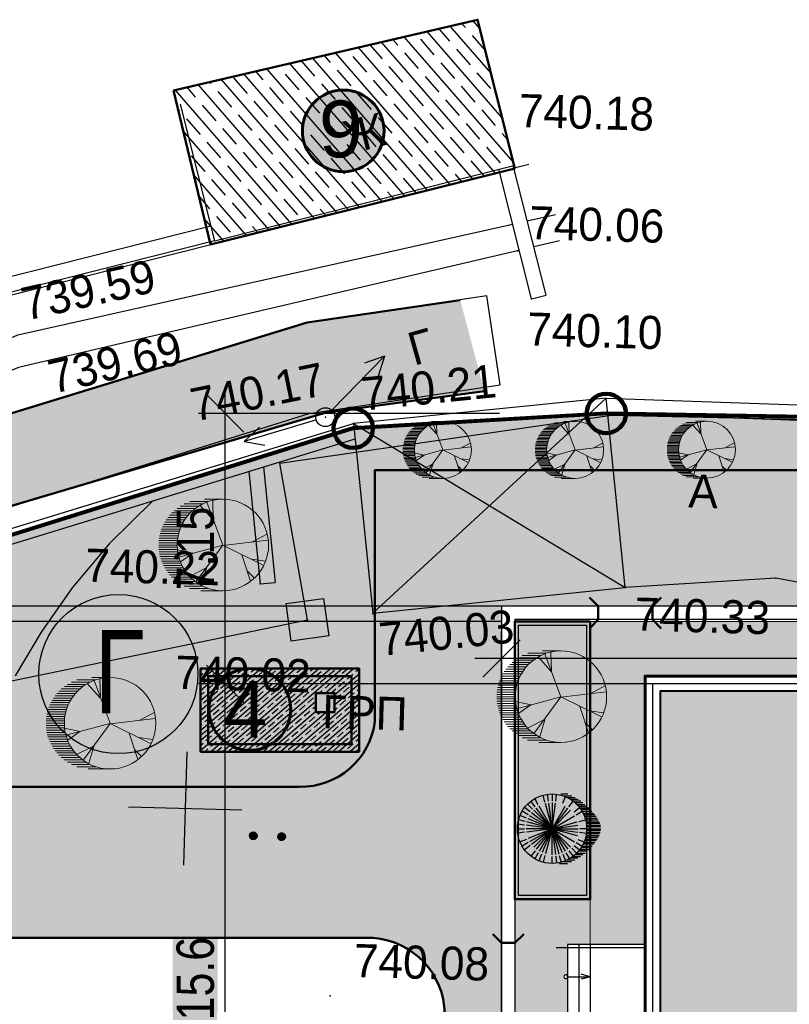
# Model space of a CAD drawing. Header units: millimetres. Extents: x -257011 to 237647566, y 2784933 to 6706507.
# Tile 186 of 256: x 9563198 to 9583565, y 5279261 to 5305307. Entities that reach past the tile are written whole.
import ezdxf

# ---------------------------------------------------------------- set-up
doc = ezdxf.new("R2010")
doc.units = ezdxf.units.MM
doc.header["$LTSCALE"] = 1000
doc.header["$PDMODE"] = 32
doc.header["$PDSIZE"] = 0.3
for name, pattern in [('Д_ТРОТ_ТРУБА', [3, 1.5, -1.5]), ('ДОРОГИ_СТРОЯЩ', [9, 8, -1]), ('НАВЕС_ОПОРЫ', [3, 2, -1])]:
    doc.linetypes.add(name, pattern=pattern)
for name, color, linetype in [('(001) Сетка', 92, 'Continuous'), ('(002) Рамка', 7, 'Continuous'), ('(004) Точки рельефа', 7, 'Continuous'), ('(007) Здания', 7, 'Continuous'), ('(013) Газ', 40, 'ИК_Газопровод -------г--------'), ('(013) Газопровод', 30, 'ИК_Газопровод -------г--------'), ('(022) Возд. Линии', 7, 'Continuous'), ('(025) Дорога', 7, 'Continuous'), ('(027) Гидрография', 7, 'Continuous'), ('(036) Растительность', 7, 'Continuous'), ('(040) Ограда', 7, 'Continuous'), ('TREE', 74, 'Continuous')]:
    doc.layers.add(name, color=color, linetype=linetype)
for name, color, linetype, lineweight in [('(032) Горизонтали утолщенные', 32, 'Continuous', 30), ('.', 7, 'Continuous', 15), ('expl', 234, 'Continuous', 13), ('Та', 250, 'Continuous', 25), ('Ф А С А Д', 250, 'Continuous', 15)]:
    doc.layers.add(name, color=color, linetype=linetype, lineweight=lineweight)
doc.styles.add('ATTR', font='romans.shx', dxfattribs={"width": 0.8, "height": 0.470416})
doc.styles.add('BM-431', font='txt')
doc.styles.add('D-431', font='txt', dxfattribs={"width": 2})
doc.styles.add('P-131', font='txt')
doc.styles.add('Roman', font='romans')
doc.styles.get("Standard").update_dxf_attribs({"font": 'ARIALN.TTF'})
doc.linetypes.add('FENCELINE1', pattern='A,6.35,-2.54,[133,ltypeshp.shx,S=2.54,R=0,X=-2.54,Y=0],-2.54,25.4', length=36.83)
doc.linetypes.add('FENCELINE2', pattern='A,6.35,-2.54,[132,ltypeshp.shx,S=2.54,R=0,X=-2.54,Y=0],-2.54,25.4', length=36.83)
doc.linetypes.add('KANALIS_K', pattern='A,1,["<",Standard,S=1.8,R=0,X=-0.9,Y=-0.9],3,-1,["К",Standard,S=1.8,R=0,X=-0.9,Y=-0.9],-1,10', length=16)
doc.linetypes.add('ИК_Воздушка ------- --------', pattern='A,9,-0.6,["Z",Standard,S=1.2,R=70,X=0.6,Y=-0.65],-1', length=10.6)
doc.linetypes.add('ИК_Газопровод -------г--------', pattern='A,9,-0.6,["Г",Standard,S=1.2,R=0,X=0,Y=-0.6],-1.2', length=10.8)
doc.linetypes.add('ОГРАДА_БЕТ', pattern='A,4,["|",Standard,S=0.8,R=0,X=0,Y=-0.8],4', length=8)
doc.dimstyles.new('ISO-25_WS', dxfattribs={"dimscale": 141.414141, "dimtxt": 7, "dimasz": 7, "dimexe": 5, "dimexo": 20, "dimgap": 2, "dimtad": 1, "dimdec": 0, "dimdsep": 46, "dimtxsty": 'Standard', "dimblk": 'OBLIQUE', "dimcen": 2.5, "dimdle": 5, "dimclrd": 5, "dimclre": 5, "dimclrt": 5, "dimadec": 0, "dimazin": 0, "dimtfac": 1, "dimtdec": 0, "dimtmove": 0, "dimatfit": 3, "dimldrblk": 'OBLIQUE', "dimfxl": 0, "dimtolj": 1, "dimtzin": 0, "dimlwd": 30, "dimlwe": 30, "dimarcsym": 0})

# ---------------------------------------------------------------- blocks, each defined once
blk = doc.blocks.new('U1072')
blk.add_hatch(color=7).paths.add_polyline_path([(-0.5, 0.5), (0.5, 0.5), (0.5, -0.5), (-0.5, -0.5)])
at = {"color": 7}
blk.add_lwpolyline([(-0.5, 0.5), (0.5, 0.5), (0.5, -0.5), (-0.5, -0.5)], close=True, dxfattribs=at)
at = {"color": 4, "oblique": 15}
blk.add_attdef('Z', (1.239086, -0.955993), '', height=2, dxfattribs=at)
blk = doc.blocks.new('S1')
at = {"layer": '(022) Возд. Линии'}
for p, q in [((-2, 0), (-1.5, 0.25)), ((-2, 0), (-1.5, -0.25)), ((0, 0), (-2, 0))]:
    blk.add_line(p, q, dxfattribs=at)
blk = doc.blocks.new('S2')
at = {"layer": '(022) Возд. Линии'}
for p, q in [((0, 0), (2, 0)), ((2, 0), (1.5, 0.25)), ((2, 0), (1.5, -0.25))]:
    blk.add_line(p, q, dxfattribs=at)
blk = doc.blocks.new('*U1755')
at = {"layer": '(022) Возд. Линии'}
for name, p, rotation in [('S1', (0.17, 0.186), 227.5256469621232), ('S2', (-0.234, -0.078), 198.3658346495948)]:
    blk.add_blockref(name, p, dxfattribs=dict(at, rotation=rotation))
blk = doc.blocks.new('STOLB')
at = {"layer": '(022) Возд. Линии'}
blk.add_circle((0, 0), 0.25, dxfattribs=at)
blk = doc.blocks.new('*X70')
at = {"color": 0}
for p, q in [((1.82, 2.09), (2.18, 2.09)), ((1.83, 2.11), (2.17, 2.11)), ((1.83, 2.1), (2.17, 2.1)), ((1.84, 2.12), (2.16, 2.12)), ((1.85, 2.13), (2.15, 2.13)), ((1.86, 2.14), (2.14, 2.14)), ((1.87, 2.15), (2.13, 2.15)), ((1.88, 2.16), (2.12, 2.16)), ((1.9, 2.17), (2.11, 2.17)), ((1.91, 2.18), (2.09, 2.18)), ((1.94, 2.19), (2.06, 2.19)), ((1.8, 2.04), (2.2, 2.04)), ((1.8, 2.03), (2.2, 2.03)), ((1.8, 2.02), (2.2, 2.02)), ((1.8, 2.01), (2.2, 2.01)), ((1.8, 2), (2.2, 2)), ((1.8, 1.99), (2.2, 1.99)), ((1.8, 1.98), (2.2, 1.98)), ((1.8, 1.97), (2.2, 1.97)), ((1.8, 1.96), (2.2, 1.96)), ((1.81, 2.07), (2.19, 2.07)), ((1.81, 2.06), (2.19, 2.06)), ((1.81, 2.05), (2.19, 2.05)), ((1.81, 1.95), (2.19, 1.95)), ((1.81, 1.94), (2.19, 1.94)), ((1.81, 1.93), (2.19, 1.93)), ((1.82, 2.08), (2.18, 2.08)), ((1.82, 1.92), (2.18, 1.92)), ((1.82, 1.91), (2.18, 1.91)), ((1.83, 1.9), (2.17, 1.9)), ((1.83, 1.89), (2.17, 1.89)), ((1.84, 1.88), (2.16, 1.88)), ((1.85, 1.87), (2.15, 1.87)), ((1.86, 1.86), (2.14, 1.86)), ((1.87, 1.85), (2.13, 1.85)), ((1.88, 1.84), (2.12, 1.84)), ((1.9, 1.83), (2.11, 1.83)), ((1.91, 1.82), (2.09, 1.82)), ((1.94, 1.81), (2.06, 1.81))]:
    blk.add_line(p, q, dxfattribs=at)
blk = doc.blocks.new('I04100')
blk.add_circle((0, 0), 0.2)
blk.add_blockref('*X70', (-2, -2))
blk = doc.blocks.new('Setka')
at = {"layer": '(001) Сетка'}
for p, q in [((0, 1.5), (0, -1.5)), ((-1.5, 0), (1.5, 0))]:
    blk.add_line(p, q, dxfattribs=at)
blk = doc.blocks.new('kjvklglhl')
at = {"layer": '(004) Точки рельефа'}
for p in [(297.837, 542.761), (298.194, 539.804), (298.596, 538.539), (293.233, 535.259), (293.983, 535.111), (305.268, 531.339), (301.294, 530.976), (291.632, 530.802), (294.633, 530.095), (292.909, 529.889), (293.793, 519.958)]:
    blk.add_point(p, dxfattribs=at)
at = {"layer": '(007) Здания'}
for points in [[(289.16, 543.425), (290.174, 539.837), (298.033, 542.057), (297.019, 545.646)], [(290.065, 540.222), (275.572, 536.126)], [(300.697, 535.578), (306.476, 535.529), (328.895, 535.881)], [(263.643, 524.447), (294.035, 534.706)], [(291.248, 533.766), (291.632, 530.802)], [(291.635, 533.896), (292.029, 530.854)], [(291.632, 530.802), (292.029, 530.854)]]:
    blk.add_lwpolyline(points, dxfattribs=at)
at = {"layer": '(007) Здания', "color": 0, "linetype": 'НАВЕС_ОПОРЫ'}
blk.add_lwpolyline([(293.983, 535.111), (294.631, 530.112), (301.294, 530.976), (300.646, 535.974)], close=True, dxfattribs=at)
for points in [[(294.631, 530.112), (300.646, 535.974)], [(293.983, 535.111), (301.294, 530.976)]]:
    blk.add_lwpolyline(points, dxfattribs=at)
at = {"layer": '(013) Газ', "linetype": 'ИК_Воздушка ------- --------', "ltscale": 0.5, "flags": 128}
blk.add_lwpolyline([(292.909, 529.889), (292.062, 534.008), (300.797, 535.523), (378.045, 536.01), (380.152, 536.01), (380.512, 520.117), (378.614, 520.082), (373.886, 519.972), (374, 516.282), (339.283, 515.209), (339.606, 502.365), (340.619, 488.79), (341.059, 475.484), (341.059, 475.484), (344.329, 475.58), (345.717, 447.337), (345.717, 447.337)], dxfattribs=at)
at = {"layer": '(013) Газопровод', "linetype": 'ИК_Воздушка ------- --------', "ltscale": 0.5, "flags": 128}
blk.add_lwpolyline([(262.29, 531.509), (262.515, 531.951), (298.425, 542.098)], dxfattribs=at)
at = {"layer": '(013) Газопровод', "ltscale": 0.5, "flags": 128}
blk.add_lwpolyline([(258.816, 521.941), (263.562, 522.973), (292.909, 529.889)], dxfattribs=at)
at = {"layer": '(025) Дорога', "linetype": 'Д_ТРОТ_ТРУБА', "flags": 128}
for points in [[(276.271, 401.474), (276.032, 403.339), (271.153, 441.699), (264.611, 481.335), (258.554, 519.926), (258.12, 523.201), (258.253, 523.704), (258.69, 524.198), (277.345, 530.037), (292.802, 535.347), (297.832, 536.245), (297.413, 538.591), (292.678, 537.746), (274.449, 531.593), (260.769, 526.931), (259.947, 526.822), (259.362, 527.449), (258.374, 532.486)], [(269.368, 515.247), (282.156, 517.109), (283.702, 507.914), (307.271, 511.692), (310.476, 513.628), (310.443, 515.538), (318.567, 515.917), (330.341, 516.212), (329.81, 527.423), (321.381, 528.706), (305.268, 531.339), (301.294, 530.976)]]:
    blk.add_lwpolyline(points, dxfattribs=at)
at = {"layer": '(027) Гидрография', "color": 3}
for points in [[(298.429, 540.601), (299.171, 540.789)], [(299.292, 540.092), (298.622, 539.917)]]:
    blk.add_lwpolyline(points, dxfattribs=at)
blk.add_lwpolyline([(298.235, 539.815), (298.194, 539.804), (285.081, 536.345), (281.154, 534.597), (269.42, 530.914), (261.971, 528.6, -1.037307), (261.752, 529.408), (280.854, 535.202), (285.037, 537.208), (298.041, 540.503)], format="xyb", dxfattribs=at)
at = {"layer": '(032) Горизонтали утолщенные'}
blk.add_lwpolyline([(288.734, 532.917), (287.612, 531.752), (286.664, 530.561), (285.871, 529.364), (285.218, 528.187)], dxfattribs=at)
at = {"layer": '(040) Ограда', "linetype": 'ОГРАДА_БЕТ', "ltscale": 0.5, "flags": 128}
for points in [[(298.981, 538.648), (298.018, 542.053)], [(298.596, 538.539), (297.634, 541.945)], [(290.174, 539.837), (275.681, 535.741)], [(298.596, 538.539), (298.981, 538.648)], [(300.646, 535.974), (306.475, 535.929), (328.888, 536.281)], [(263.515, 524.826), (293.983, 535.111)]]:
    blk.add_lwpolyline(points, dxfattribs=at)
at = {"layer": '(001) Сетка'}
blk.add_blockref('Setka', (289.817, 524.81), dxfattribs=at)
at = {"layer": '(013) Газопровод', "color": 0, "linetype": 'Continuous', "zscale": 2, "rotation": 9.384772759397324}
blk.add_blockref('U1072', (292.909, 529.889), dxfattribs=at)
at = {"layer": '(022) Возд. Линии'}
for name in ['*U1755', 'STOLB']:
    blk.add_blockref(name, (293.233, 535.259), dxfattribs=at)
at = {"layer": '(036) Растительность', "linetype": 'Continuous', "xscale": 0.5, "yscale": 0.5, "zscale": 0.5}
for p in [(291.637, 524.137), (292.387, 524.137)]:
    blk.add_blockref('I04100', p, dxfattribs=at)
at = {"layer": '(004) Точки рельефа', "style": 'D-431'}
for s, p in [('740.18', (298.124, 543.076)), ('740.06', (298.481, 540.119)), ('740.10', (298.509, 537.305)), ('740.22', (286.991, 530.733)), ('740.33', (301.565, 529.848)), ('740.02', (289.457, 527.968)), ('740.08', (294.393, 520.478))]:
    blk.add_text(s, height=0.875, dxfattribs=at).set_placement(p)
for s, rotation, p in [('739.59', 14.2177, (285.239, 537.584)), ('739.69', 14.7794, (286.01, 535.672)), ('740.17', 13.1219, (289.776, 535.044)), ('740.21', 7.3837, (294.228, 535.46)), ('740.03', 7.3837, (294.878, 528.986))]:
    blk.add_text(s, height=0.875, rotation=rotation, dxfattribs=at).set_placement(p)
at = {"layer": '(007) Здания', "color": 0, "style": 'P-131'}
blk.add_text('Ж', height=0.88, rotation=15.7786, dxfattribs=at).set_placement((293.642, 542.22))
at = {"layer": '(013) Газопровод', "color": 0, "linetype": 'Continuous', "style": 'BM-431'}
blk.add_text('ГРП ', height=0.875, dxfattribs=at).set_placement((293.372, 527.035))
at = {"layer": '(025) Дорога', "linetype": 'ДОРОГИ_СТРОЯЩ', "style": 'BM-431'}
blk.add_text('Г', height=0.875, rotation=17.3814, dxfattribs=at).set_placement((295.537, 536.68))
blk.add_text('A', height=0.875, dxfattribs=at).set_placement((302.893, 533.142))
blk = doc.blocks.new('17')
at = {"layer": 'TREE', "color": 68, "lineweight": 20, "true_color": 0x306100}
for p, q in [((16375547, 10777897), (16376284, 10777897)), ((16375547, 10776055), (16376189, 10777778)), ((16375932, 10777072), (16375955, 10777838)), ((16376140, 10777805), (16376884, 10777805)), ((16376347, 10777713), (16377104, 10777713)), ((16375943, 10777072), (16376470, 10777658)), ((16376516, 10777620), (16377265, 10777620)), ((16376661, 10777528), (16377389, 10777528)), ((16376767, 10777436), (16377515, 10777436)), ((16376865, 10777344), (16377610, 10777344)), ((16376947, 10777252), (16377692, 10777252)), ((16377022, 10777160), (16377766, 10777160)), ((16377829, 10777068), (16377084, 10777068)), ((16377151, 10776976), (16377888, 10776976)), ((16377190, 10776884), (16377939, 10776884)), ((16374374, 10776171), (16373777, 10776487)), ((16377982, 10776792), (16377237, 10776792)), ((16378017, 10776699), (16377272, 10776699)), ((16377304, 10776607), (16378052, 10776607)), ((16378077, 10776515), (16377335, 10776515)), ((16375545, 10776036), (16373730, 10776246)), ((16377355, 10776423), (16378098, 10776423)), ((16378111, 10776331), (16377369, 10776331)), ((16377381, 10776239), (16378126, 10776239)), ((16378126, 10776147), (16377386, 10776147)), ((16375545, 10776051), (16373917, 10775240)), ((16375545, 10776051), (16377325, 10775571)), ((16375545, 10776051), (16376623, 10774580)), ((16376751, 10775721), (16377384, 10775856)), ((16376763, 10775721), (16377255, 10775376)), ((16377351, 10775686), (16378099, 10775686)), ((16378115, 10775778), (16377370, 10775778)), ((16377378, 10775870), (16378127, 10775870)), ((16378126, 10775963), (16377390, 10775963)), ((16377394, 10776055), (16378126, 10776055)), ((16374386, 10775481), (16373835, 10775406)), ((16374784, 10775661), (16374433, 10774595)), ((16377237, 10775318), (16377982, 10775318)), ((16378017, 10775410), (16377276, 10775410)), ((16377308, 10775502), (16378050, 10775502)), ((16378080, 10775594), (16377327, 10775594)), ((16374561, 10775000), (16374292, 10774730)), ((16376201, 10775120), (16376400, 10774445)), ((16376213, 10775135), (16376868, 10774805)), ((16377022, 10774949), (16377766, 10774949)), ((16377829, 10775042), (16377088, 10775042)), ((16377147, 10775134), (16377884, 10775134)), ((16377939, 10775226), (16377198, 10775226)), ((16377265, 10774489), (16376512, 10774489)), ((16376652, 10774581), (16377414, 10774581)), ((16377515, 10774673), (16376763, 10774673)), ((16376861, 10774765), (16377610, 10774765)), ((16377696, 10774857), (16376947, 10774857)), ((16375547, 10774213), (16376438, 10774213)), ((16376888, 10774305), (16376124, 10774305)), ((16376376, 10774397), (16377108, 10774397))]:
    blk.add_line(p, q, dxfattribs=at)
blk.add_circle((16375547, 10776055), 1842, dxfattribs=at)
at = {"layer": 'TREE', "color": 68, "lineweight": 20, "true_color": 0x306100, "style": 'ATTR', "width": 0.8, "flags": 9}
blk.add_attdef('ESTCODE', (16375545, 10776051), '', height=21.5, dxfattribs=at)
blk = doc.blocks.new('dshgts')
h = blk.add_hatch()
h.set_pattern_fill('JIS_STN_1E', color=142, scale=200, angle=355.6832, style=0)
h.set_pattern_definition([(40.683213, (3111448.16, -5389468.48), (-130.375251, 151.665072), []), (40.683213, (3111588.76, -5389479.1), (-130.375251, 151.665072), [200, -100])])
h.paths.add_polyline_path([(4247122, -1140664), (4247122, -1142864), (4251322, -1142864), (4251322, -1140664)])
h.paths.add_polyline_path([(4250172, -1141814), (4250172, -1141314), (4250672, -1141314), (4250672, -1141814)], flags=16)
at = {"lineweight": 50, "ltscale": 1000}
for points in [[(4247122, -1142864), (4247122, -1140664), (4251322, -1140664), (4251322, -1142864)], [(4247322, -1142664), (4247322, -1140864), (4251122, -1140864), (4251122, -1142664)], [(4250172, -1141814), (4250172, -1141314), (4250672, -1141314), (4250672, -1141814)]]:
    blk.add_lwpolyline(points, close=True, dxfattribs=at)
blk = doc.blocks.new('_Oblique')
at = {"color": 0, "linetype": 'ByBlock', "lineweight": -2}
blk.add_line((-0.5, -0.5), (0.5, 0.5), dxfattribs=at)
blk = doc.blocks.new('*D1924')
at = {"color": 5, "lineweight": 30, "ltscale": 1000, "transparency": 16777216}
for p, q in [((9568638, 5271434), (9568638, 5288448)), ((9580509, 5287741), (9567931, 5287741)), ((9580509, 5272141), (9567931, 5272141))]:
    blk.add_line(p, q, dxfattribs=at)
at = {"layer": 'Defpoints', "color": 0, "lineweight": 50, "ltscale": 1000, "transparency": 16777216}
for p in [(9568638, 5287741), (9583338, 5287741), (9583338, 5272141)]:
    blk.add_point(p, dxfattribs=at)
at = {"color": 5, "lineweight": 30, "ltscale": 1000, "transparency": 16777216, "xscale": 989.89898989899, "yscale": 989.89898989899, "zscale": 989.89898989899}
for p, rotation in [((9568638, 5287741), 90), ((9568638, 5272141), 270)]:
    blk.add_blockref('_Oblique', p, dxfattribs=dict(at, rotation=rotation))
at = {"color": 5, "lineweight": 50, "ltscale": 1000, "transparency": 16777216, "insert": (9567850, 5279941), "char_height": 989.9, "attachment_point": 5, "rotation": 90, "bg_fill": 1, "box_fill_scale": 1.1, "bg_fill_color": 255, "bg_fill_transparency": 0}
blk.add_mtext('\\A1;15.6', dxfattribs=at)
blk = doc.blocks.new('16')
h = blk.add_hatch(color=256)
h.dxf.hatch_style = 1
h.set_gradient(color1=(153, 204, 102), one_color=1, tint=1, name='SPHERICAL')
h.paths.add_polyline_path([(16382639, 10776741, 1), (16386324, 10776741, 1)])
blk.add_circle((16384481, 10776741), 1842)
at = {"layer": 'TREE'}
for p, q in [((16384102, 10778156), (16384005, 10778520)), ((16384290, 10778196), (16384241, 10778567)), ((16384481, 10778583), (16384481, 10778214)), ((16384673, 10778196), (16384722, 10778567)), ((16384938, 10778583), (16385310, 10778583)), ((16385074, 10778491), (16385524, 10778491)), ((16383442, 10777780), (16383179, 10778043)), ((16383584, 10777909), (16383360, 10778202)), ((16383746, 10778014), (16383560, 10778336)), ((16384481, 10776741), (16384124, 10778075)), ((16384481, 10776741), (16384302, 10778103)), ((16384481, 10778122), (16384481, 10776741)), ((16384481, 10776741), (16384661, 10778103)), ((16385044, 10778100), (16385186, 10778442)), ((16385282, 10778398), (16385700, 10778398)), ((16385378, 10777909), (16385603, 10778202)), ((16385450, 10778306), (16385862, 10778306)), ((16385595, 10778214), (16385999, 10778214)), ((16385701, 10778122), (16386115, 10778122)), ((16385799, 10778030), (16386226, 10778030)), ((16383119, 10777305), (16382780, 10777445)), ((16383208, 10777476), (16382886, 10777662)), ((16383317, 10777634), (16383020, 10777862)), ((16384481, 10776741), (16383384, 10777583)), ((16384481, 10776741), (16383504, 10777717)), ((16384481, 10776741), (16383643, 10777834)), ((16384481, 10776741), (16383791, 10777937)), ((16384481, 10776741), (16385172, 10777937)), ((16384481, 10776741), (16385320, 10777834)), ((16384481, 10776741), (16385458, 10777717)), ((16385646, 10777634), (16385943, 10777862)), ((16385755, 10777476), (16386077, 10777662)), ((16385881, 10777938), (16386324, 10777938)), ((16385956, 10777846), (16386436, 10777846)), ((16386517, 10777754), (16386019, 10777754)), ((16386085, 10777662), (16386598, 10777662)), ((16386124, 10777569), (16386671, 10777569)), ((16386744, 10777477), (16386171, 10777477)), ((16383020, 10776933), (16382655, 10776981)), ((16383056, 10777122), (16382702, 10777217)), ((16384481, 10776741), (16383114, 10776920)), ((16384481, 10776741), (16383147, 10777098)), ((16384481, 10776741), (16383207, 10777268)), ((16384481, 10776741), (16383285, 10777431)), ((16384481, 10776741), (16385678, 10777431)), ((16384481, 10776741), (16385816, 10777098)), ((16384481, 10776741), (16385848, 10776920)), ((16385907, 10777122), (16386261, 10777217)), ((16386812, 10777385), (16386207, 10777385)), ((16386238, 10777293), (16386872, 10777293)), ((16386924, 10777201), (16386269, 10777201)), ((16386289, 10777109), (16386975, 10777109)), ((16387013, 10777017), (16386304, 10777017)), ((16386316, 10776925), (16387043, 10776925)), ((16382639, 10776741), (16383008, 10776741)), ((16383020, 10776548), (16382655, 10776500)), ((16384481, 10776741), (16383100, 10776741)), ((16384481, 10776741), (16383114, 10776561)), ((16384481, 10776741), (16383207, 10776213)), ((16384481, 10776741), (16383285, 10776050)), ((16384481, 10776741), (16383384, 10775898)), ((16384481, 10776741), (16383504, 10775764)), ((16384481, 10776741), (16383643, 10775648)), ((16384481, 10776741), (16383791, 10775544)), ((16384481, 10776741), (16383956, 10775471)), ((16384481, 10776741), (16384124, 10775406)), ((16384481, 10776741), (16385863, 10776741)), ((16384481, 10776741), (16385458, 10775764)), ((16384481, 10776741), (16385816, 10776383)), ((16384481, 10776741), (16385678, 10776050)), ((16384481, 10776741), (16385848, 10776561)), ((16384481, 10776741), (16385320, 10775648)), ((16384481, 10776741), (16385172, 10775544)), ((16384481, 10776741), (16384839, 10775406)), ((16384481, 10776741), (16385007, 10775471)), ((16384481, 10776741), (16384661, 10775378)), ((16384481, 10775359), (16384481, 10776741)), ((16385942, 10776548), (16386308, 10776500)), ((16386324, 10776741), (16385955, 10776741)), ((16387005, 10776464), (16386305, 10776464)), ((16386313, 10776556), (16387035, 10776556)), ((16387056, 10776833), (16386320, 10776833)), ((16387056, 10776648), (16386324, 10776648)), ((16386328, 10776741), (16387065, 10776741)), ((16383119, 10776176), (16382780, 10776036)), ((16383208, 10776005), (16382886, 10775819)), ((16385755, 10776005), (16386077, 10775819)), ((16385844, 10776176), (16386183, 10776036)), ((16386680, 10775912), (16386132, 10775912)), ((16386171, 10776004), (16386744, 10776004)), ((16386812, 10776096), (16386211, 10776096)), ((16386242, 10776188), (16386872, 10776188)), ((16386928, 10776280), (16386262, 10776280)), ((16386285, 10776372), (16386975, 10776372)), ((16383317, 10775847), (16383020, 10775619)), ((16383584, 10775572), (16383360, 10775279)), ((16383746, 10775467), (16383560, 10775145)), ((16383918, 10775381), (16383776, 10775039)), ((16385044, 10775381), (16385186, 10775039)), ((16385217, 10775467), (16385402, 10775145)), ((16385378, 10775572), (16385603, 10775279)), ((16385521, 10775701), (16385784, 10775438)), ((16385646, 10775847), (16385943, 10775619)), ((16386119, 10775359), (16385697, 10775359)), ((16385795, 10775451), (16386230, 10775451)), ((16386333, 10775543), (16385881, 10775543)), ((16385956, 10775635), (16386427, 10775635)), ((16386517, 10775727), (16386023, 10775727)), ((16386081, 10775819), (16386603, 10775819)), ((16384102, 10775325), (16384005, 10774961)), ((16384481, 10774898), (16384481, 10775267)), ((16384673, 10775285), (16384722, 10774914)), ((16384861, 10775325), (16384958, 10774961)), ((16384868, 10774898), (16385306, 10774898)), ((16385511, 10774991), (16385058, 10774991)), ((16385310, 10775083), (16385695, 10775083)), ((16385849, 10775175), (16385446, 10775175)), ((16385587, 10775267), (16385995, 10775267))]:
    blk.add_line(p, q, dxfattribs=at)
at = {"layer": 'TREE', "style": 'ATTR', "width": 0.8, "flags": 9}
blk.add_attdef('ESTCODE', (16384481, 10776741), '', height=21.5, dxfattribs=at)
blk = doc.blocks.new('ergrtshjs')
at = {"layer": '(040) Ограда', "linetype": 'KANALIS_K', "ltscale": 1000}
h = blk.add_hatch(color=256, dxfattribs=at)
h.set_gradient(color1=(255, 0, 0), color2=(255, 0, 0), tint=0.41, name='INVSPHERICAL')
h.paths.add_polyline_path([(4220109, -1174872), (4193509, -1174872), (4193509, -1159672), (4220109, -1159672)])
at = {"layer": '.', "lineweight": 0, "ltscale": 1000}
h = blk.add_hatch(dxfattribs=at)
h.set_pattern_fill('AR-SAND', color=252, scale=10)
h.set_pattern_definition([(37.5, (0, -27743), (-16.000313, 489.413237), [0, -386.08, 0, -431.8, 0, -412.75]), (7.5, (0, -27743), (449.52328, 716.8251), [0, -208.28, 0, -347.98, 0, -133.35]), (327.5, (-312.4, -27743), (790.99237, 1.437185), [0, -127, 0, -457.2, 0, -596.9]), (317.5, (-312.4, -27743), (763.55645, 222.92932), [0, -63.5, 0, -299.72, 0, -342.9])])
h.paths.add_polyline_path([(4221959, -1157822), (4191659, -1157822), (4191659, -1165772), (4193109, -1165772), (4193109, -1159272), (4220509, -1159272), (4220509, -1166372), (4221959, -1166372)])
h.paths.add_polyline_path([(4193109, -1173772), (4191659, -1173772), (4191659, -1176722), (4196959, -1176722), (4196959, -1175272), (4193109, -1175272)])
h.paths.add_polyline_path([(4221959, -1171476), (4221959, -1168172), (4220509, -1168172), (4220509, -1175272), (4207359, -1175272), (4207359, -1176722), (4221959, -1176722)])
at = {"color": 0}
for p, q in [((4220509, -1166372), (4222559, -1166372)), ((4221959, -1166372), (4221959, -1168172)), ((4222259, -1166372), (4222259, -1168172)), ((4222559, -1166372), (4222559, -1168172))]:
    blk.add_line(p, q, dxfattribs=at)
at = {"lineweight": 0, "ltscale": 1000}
blk.add_lwpolyline([(4191659, -1166372), (4191659, -1157822), (4221959, -1157822), (4221959, -1166372)], dxfattribs=at)
at = {"lineweight": 60, "ltscale": 1000}
blk.add_lwpolyline([(4193109, -1159272), (4220509, -1159272), (4220509, -1175272), (4193109, -1175272)], close=True, dxfattribs=at)
at = {"color": 1, "lineweight": 30, "ltscale": 1000}
blk.add_lwpolyline([(4193309, -1159472), (4220309, -1159472), (4220309, -1175072), (4193309, -1175072)], close=True, dxfattribs=at)
at = {"lineweight": 40, "ltscale": 1000}
blk.add_lwpolyline([(4193509, -1159672), (4220109, -1159672), (4220109, -1174872), (4193509, -1174872)], close=True, dxfattribs=at)
at = {"color": 204, "linetype": 'FENCELINE1', "lineweight": 30, "ltscale": 20}
blk.add_lwpolyline([(4222859, -1166452), (4220509, -1166452)], dxfattribs=at)
at = {"layer": 'expl', "lineweight": 30}
for p, q in [((4221959, -1167222), (4222202, -1167155)), ((4222558, -1167222), (4221959, -1167222)), ((4221959, -1167222), (4222202, -1167289))]:
    blk.add_line(p, q, dxfattribs=at)
blk.add_circle((4222608, -1167222), 50, dxfattribs=at)
blk = doc.blocks.new('*D1937')
at = {"color": 5, "lineweight": 30, "ltscale": 1000, "transparency": 16777216}
for p, q in [((9575948, 5278056), (9575948, 5289115)), ((9612298, 5286019), (9612298, 5289115)), ((9613005, 5288408), (9575240, 5288408))]:
    blk.add_line(p, q, dxfattribs=at)
at = {"layer": 'Defpoints', "color": 0, "lineweight": 50, "ltscale": 1000, "transparency": 16777216}
for p in [(9575948, 5288408), (9612298, 5283190), (9575948, 5275227)]:
    blk.add_point(p, dxfattribs=at)
at = {"color": 5, "lineweight": 30, "ltscale": 1000, "transparency": 16777216, "xscale": 989.89898989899, "yscale": 989.89898989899, "zscale": 989.89898989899, "rotation": 180}
blk.add_blockref('_Oblique', (9575948, 5288408), dxfattribs=at)
at = {"color": 5, "lineweight": 30, "ltscale": 1000, "transparency": 16777216, "xscale": 989.89898989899, "yscale": 989.89898989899, "zscale": 989.89898989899}
blk.add_blockref('_Oblique', (9612298, 5288408), dxfattribs=at)
at = {"color": 5, "lineweight": 50, "ltscale": 1000, "transparency": 16777216, "insert": (9594123, 5289197), "char_height": 989.9, "attachment_point": 5, "bg_fill": 1, "box_fill_scale": 1.1, "bg_fill_color": 255, "bg_fill_transparency": 0}
blk.add_mtext('\\A1;3.3', dxfattribs=at)
blk = doc.blocks.new('*D1931')
at = {"color": 5, "lineweight": 30, "ltscale": 1000, "transparency": 16777216}
for p, q in [((9568638, 5287034), (9568638, 5295600)), ((9575894, 5294893), (9567931, 5294893)), ((9580509, 5287741), (9567931, 5287741))]:
    blk.add_line(p, q, dxfattribs=at)
at = {"layer": 'Defpoints', "color": 0, "lineweight": 50, "ltscale": 1000, "transparency": 16777216}
for p in [(9568638, 5294893), (9578722, 5294893), (9583338, 5287741)]:
    blk.add_point(p, dxfattribs=at)
at = {"color": 5, "lineweight": 30, "ltscale": 1000, "transparency": 16777216, "xscale": 989.89898989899, "yscale": 989.89898989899, "zscale": 989.89898989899}
for p, rotation in [((9568638, 5294893), 90), ((9568638, 5287741), 270)]:
    blk.add_blockref('_Oblique', p, dxfattribs=dict(at, rotation=rotation))
at = {"color": 5, "lineweight": 50, "ltscale": 1000, "transparency": 16777216, "insert": (9567850, 5291317), "char_height": 989.9, "attachment_point": 5, "rotation": 90, "bg_fill": 1, "box_fill_scale": 1.1, "bg_fill_color": 255, "bg_fill_transparency": 0}
blk.add_mtext('\\A1;7.15', dxfattribs=at)

msp = doc.modelspace()

# ---------------------------------------------------------------- hatches: boundary and pattern name
at = {"layer": '.', "lineweight": 50, "ltscale": 1000, "transparency": 33554687}
h = msp.add_hatch(color=256, dxfattribs=at)
h.dxf.hatch_style = 1
h.set_gradient(color1=(132, 132, 132), color2=(132, 132, 132), tint=1)
h.paths.add_polyline_path([(9535846.154, 5283589.173), (9536260.127, 5284440.216), (9537137.896, 5284784.825), (9571312.108, 5294914.099), (9575498.674, 5295477.343), (9574854.563, 5297891.225), (9570801.54, 5297294.627), (9558642.576, 5293567.108), (9538601.883, 5287380.735), (9537741.673, 5287598.95), (9537268.846, 5288223.931), (9537014.447, 5289240.844), (9536329.008, 5292951.018), (9532076.776, 5292032.502), (9532487.381, 5288800.485), (9532846.709, 5279720.041), (9547071.536, 5160734.841), (9550857.619, 5161187.472), (9548300.54, 5186031.1), (9546640.516, 5201711.699), (9543748.448, 5223187.887), (9541192.134, 5241601.349), (9538324.863, 5262911.189)])
at = {"linetype": 'KANALIS_K', "ltscale": 1000}
h = msp.add_hatch(dxfattribs=at)
h.set_pattern_fill('JIS_STN_1E', color=252, scale=550, angle=266, style=0)
h.set_pattern_definition([(311, (-678705, -429468.37), (415.09027, 360.832466), []), (311, (-678732.07, -429855.2), (415.09027, 360.832466), [550, -275])])
h.paths.add_polyline_path([(9567267.82, 5303437.623), (9568248.221, 5299363.756), (9576297.919, 5301372.653), (9575315.955, 5305307.404)])
h.paths.add_polyline_path([(9538601.227, 5298602.983), (9540188.62, 5292175.28), (9553726.498, 5295762.716), (9552140.559, 5301910.856)])
at = {"lineweight": 50}
h = msp.add_hatch(color=1, dxfattribs=at)
h.set_gradient(color1=(255, 255, 255), one_color=1, tint=1)
h.paths.add_polyline_path([(9570680.203, 5302363.676, 1), (9572841.55, 5302363.676, 1)])
at = {"ltscale": 1000}
h = msp.add_hatch(dxfattribs=at)
h.set_pattern_fill('AR-SAND', color=252, scale=15, angle=266, style=0)
h.set_pattern_definition([(303.5, (-678705, -179401.1), (734.005765, -27.267607), [0, -579.12, 0, -647.7, 0, -619.125]), (273.5, (-678705, -179401.1), (1025.58269, -747.64719), [0, -312.42, 0, -521.97, 0, -200.025]), (233.5, (-678672.33, -178933.6), (-80.614732, -1183.74871), [0, -190.5, 0, -685.8, 0, -895.35]), (223.5, (-678672.3, -178933.6), (253.68491, -1165.87085), [0, -95.25, 0, -449.58, 0, -514.35])])
edge = h.paths.add_edge_path()
edge.add_line((9612297.511, 5293391.392), (9572597.511, 5293391.392))
edge.add_line((9572597.511, 5293391.392), (9572597.511, 5286751.807))
edge.add_arc((9570642.847, 5286982.577), 1968.239, 268.6947902, 353.2667331, ccw=False)
edge.add_line((9570598.014, 5285014.85), (9541647.372, 5285014.85))
edge.add_line((9541647.372, 5285014.85), (9537286.345, 5283647.927))
edge.add_line((9537286.345, 5283647.927), (9537668.537, 5281014.85))
edge.add_line((9537668.537, 5281014.85), (9572554.379, 5281014.85))
edge.add_arc((9572406.714, 5278979.165), 2041.034, 0.8726, 85.851123, ccw=False)
edge.add_line((9574447.511, 5279010.248), (9574447.511, 5272996.597))
edge.add_line((9574447.511, 5272996.597), (9560810.771, 5272996.597))
edge.add_line((9560810.771, 5272996.597), (9560538.451, 5275461.887))
edge.add_line((9560538.451, 5275461.887), (9557690.691, 5275147.319))
edge.add_line((9557690.691, 5275147.319), (9558490.657, 5268498.05))
edge.add_line((9558490.657, 5268498.05), (9561273.729, 5268805.473))
edge.add_line((9561273.729, 5268805.473), (9560965.417, 5271596.597))
edge.add_line((9560965.417, 5271596.597), (9578297.511, 5271596.597))
edge.add_line((9578297.511, 5271596.597), (9578297.511, 5274641.39))
edge.add_line((9578297.511, 5274641.39), (9577747.51, 5274641.39))
edge.add_line((9577747.51, 5274641.39), (9577597.51, 5274641.39))
edge.add_line((9577597.51, 5274641.39), (9577597.51, 5274791.39))
edge.add_line((9577597.51, 5274791.39), (9577597.511, 5278841.39))
edge.add_line((9577597.511, 5278841.39), (9577647.511, 5278841.39))
edge.add_line((9577647.511, 5278841.39), (9578060.925, 5277601.147))
edge.add_line((9578060.925, 5277601.147), (9578297.511, 5277555.341))
edge.add_line((9578297.511, 5277555.341), (9578297.511, 5279041.386))
edge.add_line((9578297.511, 5279041.386), (9577697.511, 5279041.386))
edge.add_line((9577697.511, 5279041.386), (9577697.511, 5280000.537))
edge.add_arc((9577648.355, 5279991.389), 50, -180, 10.5422531, ccw=False)
edge.add_arc((9577648.355, 5279991.389), 50, 10.5422531, 180, ccw=False)
edge.add_line((9577697.511, 5280000.537), (9577697.511, 5280841.392))
edge.add_line((9577697.511, 5280841.392), (9578297.511, 5280841.392))
edge.add_line((9578297.511, 5280841.392), (9578297.511, 5289441.392))
edge.add_line((9578297.511, 5289441.392), (9576297.511, 5289441.392))
edge.add_line((9576297.511, 5289441.392), (9576297.511, 5272996.597))
edge.add_line((9576297.511, 5272996.597), (9575947.511, 5272996.597))
edge.add_line((9575947.511, 5272996.597), (9575947.511, 5289791.392))
edge.add_line((9575947.511, 5289791.392), (9608997.511, 5289791.392))
edge.add_line((9608997.511, 5289791.392), (9608997.511, 5288175.791))
edge.add_line((9608997.511, 5288175.791), (9608997.511, 5265591.392))
edge.add_line((9608997.511, 5265591.392), (9576355.074, 5265591.392))
edge.add_line((9576355.074, 5265591.392), (9576355.074, 5261991.392))
edge.add_line((9576355.074, 5261991.392), (9612297.511, 5261991.392))
edge.add_line((9612297.511, 5261991.392), (9612297.511, 5293391.392))
edge = h.paths.add_edge_path(flags=17)
edge.add_line((9598597.51, 5269991.392), (9608647.511, 5269991.392))
edge.add_line((9608647.511, 5269991.392), (9608647.511, 5270491.392))
edge.add_line((9608647.511, 5270491.392), (9608597.511, 5270491.392))
edge.add_line((9608597.511, 5270491.392), (9597397.511, 5270491.392))
edge.add_line((9597397.511, 5270491.392), (9597397.511, 5268491.392))
edge.add_line((9597397.511, 5268491.392), (9596482.486, 5268491.392))
edge.add_arc((9596482.511, 5268441.392), 50, 0, 90.0280029, ccw=False)
edge.add_arc((9596482.511, 5268441.392), 50, -180, 0, ccw=False)
edge.add_arc((9596482.511, 5268441.392), 50, 90.0280029, 180, ccw=False)
edge.add_line((9596482.486, 5268491.392), (9593812.511, 5268491.392))
edge.add_arc((9593812.511, 5268441.392), 50, 0, 89.9999998, ccw=False)
edge.add_arc((9593812.511, 5268441.392), 50, -180, 0, ccw=False)
edge.add_arc((9593812.511, 5268441.392), 50, 89.9999998, 180, ccw=False)
edge.add_line((9593812.511, 5268491.392), (9592897.511, 5268491.392))
edge.add_line((9592897.511, 5268491.392), (9592897.511, 5270491.392))
edge.add_line((9592897.511, 5270491.392), (9578297.511, 5270491.392))
edge.add_line((9578297.511, 5270491.392), (9578297.511, 5271596.597))
edge.add_line((9578297.511, 5271596.597), (9576297.511, 5271596.597))
edge.add_line((9576297.511, 5271596.597), (9576297.511, 5269991.392))
edge.add_line((9576297.511, 5269991.392), (9591897.511, 5269991.392))
edge.add_line((9591897.511, 5269991.392), (9591897.511, 5265941.392))
edge.add_line((9591897.511, 5265941.392), (9598597.51, 5265941.392))
edge.add_line((9598597.51, 5265941.392), (9598597.51, 5269991.392))
at = {"lineweight": 30}
h = msp.add_hatch(color=256, dxfattribs=at)
h.set_gradient(color1=(255, 255, 255), one_color=1, tint=1)
h.paths.add_polyline_path([(9565968.402, 5290095.919, 1), (9565651.462, 5285897.217, 1)])
at = {"lineweight": 50}
h = msp.add_hatch(color=1, dxfattribs=at)
h.set_gradient(color1=(255, 255, 255), one_color=1, tint=1)
h.paths.add_polyline_path([(9570370.066, 5287062.992, 1), (9568208.72, 5287062.992, 1)])
at = {"layer": 'Ф А С А Д', "linetype": 'KANALIS_K', "ltscale": 1000}
h = msp.add_hatch(dxfattribs=at)
h.set_pattern_fill('CROSS', color=92, scale=40, angle=95)
h.set_pattern_definition([(95, (-678705.02, -429468.37), (-275.171012, 230.8958947), [127, -381]), (185, (-678647.3, -429399.58), (-230.8958947, -275.171012), [127, -381])])
h.paths.add_polyline_path([(9612297.511, 5283190.358), (9641316.423, 5283710.244), (9641316.423, 5275227.348), (9612297.511, 5275227.348)], flags=17)
h.paths.add_polyline_path([(9612297.511, 5259092.971), (9656155.686, 5259092.971), (9656155.686, 5248186.981), (9612297.511, 5248186.981)], flags=17)
h.paths.add_polyline_path([(9612297.511, 5260940.91), (9616034.625, 5260940.91), (9616034.625, 5264352.321), (9614166.486, 5264352.321), (9614166.486, 5267879.244), (9616034.625, 5267879.244), (9616034.625, 5273379.287), (9612297.511, 5273379.287)], flags=17)
h.paths.add_polyline_path([(9612297.511, 5234305.029), (9616034.625, 5234305.029), (9616034.625, 5239107.961), (9615054.298, 5239107.961), (9615054.298, 5242634.883), (9616034.625, 5242634.883), (9616034.625, 5246354.568), (9612297.511, 5246354.568)], flags=17)
edge = h.paths.add_edge_path()
edge.add_line((9614518.103, 5220407.563), (9650480.992, 5221183.821))
edge.add_line((9650480.992, 5221183.821), (9650480.992, 5232580.897))
edge.add_line((9650480.992, 5232580.897), (9612297.511, 5232580.897))
edge.add_line((9612297.511, 5232580.897), (9612297.511, 5222439.231))
edge.add_arc((9614395.269, 5222502.683), 2098.718, 181.732534, 273.3553239)
h.paths.add_polyline_path([(9666631.437, 5222379.821), (9669249.819, 5222379.821), (9669249.819, 5259730.068), (9666631.437, 5259730.068)])
edge = h.paths.add_edge_path()
edge.add_line((9570642.847, 5285014.339), (9541647.372, 5285014.85))
edge.add_line((9541647.372, 5285014.85), (9572024.487, 5294499.747))
edge.add_line((9572024.487, 5294499.747), (9578722.211, 5294892.608))
edge.add_line((9578722.211, 5294892.608), (9660594.431, 5293285.325))
edge.add_line((9660594.431, 5293285.325), (9676205.922, 5292502.338))
edge.add_line((9676205.922, 5292502.338), (9688549.257, 5291642.484))
edge.add_line((9688549.257, 5291642.484), (9687654.421, 5224805.126))
edge.add_line((9687654.421, 5224805.126), (9686070.166, 5223551.647))
edge.add_line((9686070.166, 5223551.647), (9676094.03, 5223301.74))
edge.add_line((9676094.03, 5223301.74), (9676094.03, 5256565.82))
edge.add_line((9676094.03, 5256565.82), (9678980.741, 5256565.82))
edge.add_line((9678980.741, 5256565.82), (9678980.741, 5276774.216))
edge.add_line((9678980.741, 5276774.216), (9676205.922, 5276774.216))
edge.add_line((9676205.922, 5276774.216), (9676205.922, 5289322.845))
edge.add_line((9676205.922, 5289322.845), (9612297.511, 5289977.113))
edge.add_line((9612297.511, 5289977.113), (9612297.511, 5293391.392))
edge.add_line((9612297.511, 5293391.392), (9572597.511, 5293391.392))
edge.add_line((9572597.511, 5293391.392), (9572597.511, 5286751.807))
edge.add_arc((9570642.847, 5286982.577), 1968.239, 270, 353.2667331, ccw=False)
h.paths.add_polyline_path([(9666247.006, 5273497.826), (9669300.179, 5273497.826), (9669300.179, 5285865.858), (9666247.006, 5285865.858)], flags=17)
h = msp.add_hatch(dxfattribs=at)
h.set_pattern_fill('CROSS', color=92, scale=40, angle=95)
h.set_pattern_definition([(95, (-678705.02, -179401.1), (-275.171012, 230.8958947), [127, -381]), (185, (-678647.3, -179332.3), (-230.8958947, -275.171012), [127, -381])])
h.paths.add_polyline_path([(9608600.77, 5269991.392), (9598597.51, 5269991.392), (9598597.51, 5265991.392), (9608600.77, 5265991.392)])
h.paths.add_polyline_path([(9576047.511, 5269991.392), (9591897.511, 5269991.392), (9591897.511, 5265991.392), (9576047.511, 5265991.392), (9542338.442, 5261109.174), (9541711.679, 5265550.283)])
h.paths.add_polyline_path([(9578297.511, 5289391.392), (9578297.511, 5282041.392), (9576297.511, 5282041.392), (9576297.511, 5289391.392)])

# ---------------------------------------------------------------- linework, layer by layer
at = {"layer": '(002) Рамка', "color": 0, "lineweight": 60, "ltscale": 1000}
for centre in [(9571760.877, 5302363.676), (9569289.393, 5287062.992)]:
    msp.add_circle(centre, 1080.673, dxfattribs=at)
at = {"layer": '(022) Возд. Линии', "color": 6, "linetype": 'Continuous', "lineweight": 140}
for centre in [(9578722.211, 5294892.608), (9572024.487, 5294499.747)]:
    msp.add_circle(centre, 521.317, dxfattribs=at)
at = {"lineweight": 50, "ltscale": 1000}
for points in [[(9567267.82, 5303437.623), (9568248.221, 5299363.756), (9576297.919, 5301372.653), (9575315.955, 5305307.404), (9567267.82, 5303437.623)], [(9574854.563, 5297891.225), (9570801.54, 5297294.627), (9556631.753, 5292950.66), (9538601.883, 5287380.735), (9537741.673, 5287598.95), (9537268.846, 5288223.931), (9537014.447, 5289240.844), (9536329.008, 5292951.018)], [(9550857.619, 5161187.472), (9548300.54, 5186031.1), (9546640.516, 5201711.699), (9543748.448, 5223187.887), (9541192.134, 5241601.349), (9538324.863, 5262911.189), (9535846.154, 5283589.173), (9536260.127, 5284440.216), (9537137.896, 5284784.825), (9571312.108, 5294914.099), (9575498.674, 5295477.343)], [(9578276.717, 5290023.972), (9578507.798, 5289791.392), (9578507.798, 5289441.392), (9578276.717, 5289202.44)], [(9580172.597, 5290023.972), (9579941.515, 5289791.392), (9579941.515, 5289441.392), (9580172.597, 5289202.44)], [(9575714.93, 5281120.065), (9575947.511, 5280888.983), (9576297.511, 5280888.983), (9576536.462, 5281120.065)]]:
    msp.add_lwpolyline(points, dxfattribs=at)
at = {"color": 1, "ltscale": 0.1, "const_width": 100}
msp.add_lwpolyline([(9688932.922, 5291724.137), (9660594.431, 5293285.325), (9611409.061, 5294325.459), (9606929.33, 5294420.193), (9578722.211, 5294892.608), (9572024.487, 5294499.747), (9537071.847, 5283586.196), (9554401.911, 5167509.464), (9585549.66, 5166763.603), (9613116.918, 5164523.245), (9614059.435, 5187943.352), (9638985.961, 5187710.861), (9646654.52, 5186114.156), (9647453.306, 5195694.426), (9655656.531, 5195150.687), (9655686.679, 5195605.522), (9663582.779, 5194999.165), (9663529.231, 5194301.843), (9685300.54, 5192745.574), (9687677.917, 5218945.313), (9687934.918, 5224262.353), (9687851.528, 5239527.476), (9688932.922, 5291724.137)], dxfattribs=at)
at = {"color": 5, "linetype": 'FENCELINE2', "lineweight": 80, "ltscale": 0.1}
msp.add_lwpolyline([(9606754.282, 5294423.125), (9578722.211, 5294892.608), (9572024.487, 5294499.747), (9541647.372, 5285014.85)], dxfattribs=at)
at = {"color": 150}
for points in [[(9575947.511, 5289391.392), (9557271.374, 5289391.392), (9556082.275, 5293589.013)], [(9575947.511, 5289791.392), (9557573.802, 5289791.392), (9556467.131, 5293698.035)], [(9575947.511, 5271596.597), (9575947.511, 5265591.392), (9608997.511, 5265591.392), (9608997.511, 5288175.791), (9608997.511, 5289791.392), (9575947.511, 5289791.392), (9575947.511, 5272996.597)], [(9576297.511, 5271596.597), (9576297.511, 5265941.392), (9608647.511, 5265941.392), (9608647.511, 5287941.392), (9608647.511, 5289441.392), (9576297.511, 5289441.392), (9576297.511, 5272996.597)]]:
    msp.add_lwpolyline(points, dxfattribs=at)
at = {"lineweight": 50, "ltscale": 1000}
msp.add_lwpolyline([(9576355.074, 5265991.392), (9576355.074, 5261991.392), (9612297.511, 5261991.392), (9612297.511, 5293391.392), (9572597.511, 5293391.392), (9572597.511, 5286751.807, -0.386730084), (9570598.014, 5285014.85), (9541647.372, 5285014.85), (9537286.345, 5283647.927), (9537668.537, 5281014.85), (9572554.379, 5281014.85, -0.388770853), (9574447.511, 5279010.248), (9574447.511, 5272996.597)], format="xyb", dxfattribs=at)
msp.add_lwpolyline([(9578297.511, 5289391.392), (9578297.511, 5282041.392), (9576297.511, 5282041.392), (9576297.511, 5289391.392)], close=True, dxfattribs=at)
at = {"color": 92, "lineweight": 30, "ltscale": 1000}
msp.add_lwpolyline([(9578197.511, 5289291.392), (9578197.511, 5282141.392), (9576397.511, 5282141.392), (9576397.511, 5289291.392)], close=True, dxfattribs=at)
at = {"color": 162, "lineweight": 30}
msp.add_circle((9565809.932, 5287996.568), 2105.323, dxfattribs=at)

# ---------------------------------------------------------------- block references
at = {"lineweight": 5, "xscale": 999.9999999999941, "yscale": 999.9999999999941, "zscale": 999.9999999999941, "rotation": 358.3893224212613}
msp.add_blockref('kjvklglhl', (9263124.728, 4767987.332), dxfattribs=at)
at = {"color": 150, "lineweight": 100}
for name, p, xscale, yscale, zscale in [('17', (16279689.626, 881456.406), -0.4094698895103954, 0.4094698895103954, 0.4094698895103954), ('17', (16283189.626, 881456.406), -0.4094698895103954, 0.4094698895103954, 0.4094698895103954), ('17', (16286678.769, 881462.814), -0.4094698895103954, 0.4094698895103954, 0.4094698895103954), ('17', (20327130.77, -1788339.878), -0.6569891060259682, 0.6569891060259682, 0.6569891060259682), ('17', (20336077.183, -1792352.107), -0.6569891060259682, 0.6569891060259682, 0.6569891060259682), ('17', (20324147.38, -1793054.954), -0.6569891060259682, 0.6569891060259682, 0.6569891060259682), ('16', (1408668.334, -88927.513), 0.4985583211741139, 0.4985583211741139, 0.4985583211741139)]:
    msp.add_blockref(name, p, dxfattribs=dict(at, xscale=xscale, yscale=yscale, zscale=zscale))
at = {"lineweight": 50, "xscale": -1}
msp.add_blockref('ergrtshjs', (13800256.738, 6447213.278), dxfattribs=at)
at = {"lineweight": 50}
msp.add_blockref('dshgts', (5320859.61, 6428806.476), dxfattribs=at)

# ---------------------------------------------------------------- texts
at = {"color": 250, "char_height": 1500, "width": 156685.73039, "attachment_point": 6, "style": 'Roman'}
for s, insert in [('\\pt64500;{\\fArial|b0|i0|c0|p34;9}', (9572280.781, 5302407.007, 0)), ('\\pt64500;{\\fArial|b0|i0|c0|p34;4}', (9569749.368, 5287061.039, 0))]:
    msp.add_mtext(s, dxfattribs=dict(at, insert=insert))
at = {"layer": 'Та', "insert": (9565845.959, 5289159.79), "char_height": 2200, "width": 5978.76596, "attachment_point": 2}
msp.add_mtext('{\\C162;Г}', dxfattribs=at)

# ---------------------------------------------------------------- dimensions: what is measured, and where the dimension line sits
at = {"lineweight": 50, "ltscale": 1000}
for base, p1, p2, text, picture, middle in [((9568637.848, 5294892.608), (9583337.778, 5287741.392), (9578722.211, 5294892.608), '7.15', '*D1931', (9567849.604, 5291317)), ((9568637.848, 5287741.392), (9583337.778, 5272141.392), (9583337.778, 5287741.392), '15.6', '*D1924', (9567849.604, 5279941.392))]:
    dim = msp.add_linear_dim(base=base, p1=p1, p2=p2, angle=90, text=text, dimstyle='ISO-25_WS', override={"dimtmove": 1, "dimtfill": 2, "dimtfillclr": 255}, dxfattribs=at)
    dim.commit()
    dim.dimension.update_dxf_attribs({"geometry": picture, "text_midpoint": middle})
dim = msp.add_linear_dim(base=(9575947.511, 5288408.382), p1=(9612297.511, 5283190.358), p2=(9575947.511, 5275227.348), text='3.3', dimstyle='ISO-25_WS', override={"dimtmove": 1, "dimtfill": 2, "dimtfillclr": 255}, dxfattribs=at)
dim.commit()
dim.dimension.update_dxf_attribs({"geometry": '*D1937', "text_midpoint": (9594122.511, 5289196.626)})

doc.saveas('drawing.dxf')
